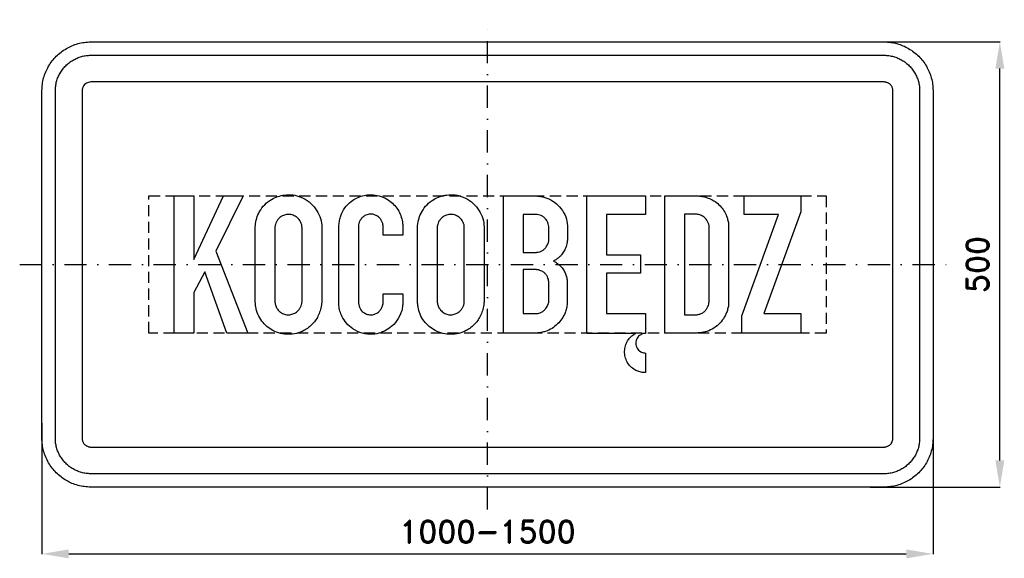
# Model space of a CAD drawing. Header units: millimetres. Extents: x -525 to 580, y -330 to 275.
import ezdxf

# ---------------------------------------------------------------- set-up
doc = ezdxf.new("R2010")
doc.units = ezdxf.units.MM
doc.header["$LTSCALE"] = 5
doc.linetypes.add('ČERCHOVANÁX2', pattern=[2, 1, -0.5, 0, -0.5])
doc.linetypes.add('ČÁRKOVANÁX2', pattern=[1.5, 1, -0.5])
doc.layers.add('Kóty', color=2, linetype='Continuous')
doc.layers.add('Značka', color=7, linetype='Continuous')
doc.styles.get("Standard").update_dxf_attribs({"font": 'romand.shx', "height": 25})
doc.dimstyles.get("Standard").update_dxf_attribs({"dimtxt": 25, "dimasz": 30, "dimexe": 0.18, "dimexo": 0.0625, "dimgap": 12.5, "dimtad": 1, "dimdec": 0, "dimzin": 0, "dimdsep": 46, "dimtxsty": 'Standard', "dimcen": 0.09, "dimadec": 0, "dimazin": 0, "dimtfac": 1, "dimtdec": 0, "dimtofl": 0, "dimtmove": 0, "dimatfit": 3, "dimfxl": 1, "dimtolj": 1, "dimtzin": 0, "dimarcsym": 0})

# ---------------------------------------------------------------- blocks, each defined once
blk = doc.blocks.new('*D0')
at = {"layer": 'Defpoints', "color": 0, "transparency": 16777216}
for p in [(423.9, 250), (575, 250), (429.3, -250)]:
    blk.add_point(p, dxfattribs=at)
at = {"layer": 'Kóty', "color": 0, "lineweight": -2, "transparency": 16777216}
for p, q in [((424, 250), (575.2, 250)), ((575, -220), (575, 220)), ((429.4, -250), (575.2, -250))]:
    blk.add_line(p, q, dxfattribs=at)
at = {"layer": 'Kóty', "color": 0, "transparency": 16777216}
for points in [[(570, 220), (580, 220), (575, 250)], [(570, -220), (580, -220), (575, -250)]]:
    blk.add_solid(points, dxfattribs=at)
at = {"layer": 'Kóty', "color": 0, "transparency": 16777216, "insert": (550, 0), "char_height": 25, "attachment_point": 5, "rotation": 90}
blk.add_mtext('\\A1;500', dxfattribs=at)
blk = doc.blocks.new('*D1')
at = {"layer": 'Defpoints', "color": 0, "transparency": 16777216}
for p in [(-500, -178.2), (500, -181.5), (500, -325)]:
    blk.add_point(p, dxfattribs=at)
at = {"layer": 'Kóty', "color": 0, "lineweight": -2, "transparency": 16777216}
for p, q in [((-500, -178.3), (-500, -325.2)), ((500, -181.5), (500, -325.2)), ((-470, -325), (470, -325))]:
    blk.add_line(p, q, dxfattribs=at)
at = {"layer": 'Kóty', "color": 0, "transparency": 16777216}
for points in [[(-470, -320), (-470, -330), (-500, -325)], [(470, -320), (470, -330), (500, -325)]]:
    blk.add_solid(points, dxfattribs=at)
at = {"layer": 'Kóty', "color": 0, "transparency": 16777216, "insert": (0, -300), "char_height": 25, "attachment_point": 5}
blk.add_mtext('\\A1;1000-1500', dxfattribs=at)

msp = doc.modelspace()

# ---------------------------------------------------------------- linework, layer by layer
at = {"layer": 'Značka', "color": 6, "linetype": 'ČERCHOVANÁX2', "ltscale": 5}
for points in [[(0, -275), (0, 275)], [(-525, 0), (525, 0)]]:
    msp.add_lwpolyline(points, dxfattribs=at)
at = {"layer": 'Značka', "color": 3}
for points in [[(-445, -250), (-445.2, -250), (-445.4, -250, -0.032179), (-452.5, -249.5, -0.035446), (-459.5, -248.1, -0.036266), (-466.3, -245.8, -0.03442), (-472.6, -242.6, -0.03372), (-478.6, -238.6, -0.034082), (-483.9, -233.9, -0.034209), (-488.6, -228.6, -0.034226), (-492.6, -222.6, -0.034044), (-495.7, -216.3, -0.03341), (-498.1, -209.5, -0.034125), (-499.5, -202.5, -0.036744), (-500, -195.4), (-500, -195.2), (-500, -195), (-500, 195), (-500, 195.2), (-500, 195.4, -0.03218), (-499.5, 202.5, -0.035442), (-498.1, 209.5, -0.036266), (-495.8, 216.3, -0.034422), (-492.6, 222.6, -0.033717), (-488.6, 228.6, -0.034087), (-483.9, 233.9, -0.034212), (-478.6, 238.6, -0.034229), (-472.6, 242.6, -0.034042), (-466.3, 245.7, -0.033412), (-459.5, 248.1, -0.034125), (-452.5, 249.5, -0.036743), (-445.4, 250), (-445.2, 250), (-445, 250), (445, 250), (445.2, 250), (445.4, 250, -0.032187), (452.5, 249.5, -0.035442), (459.5, 248.1, -0.036278), (466.3, 245.8, -0.034421), (472.6, 242.6, -0.033718), (478.6, 238.6, -0.034078), (483.9, 233.9, -0.034199), (488.6, 228.6, -0.034236), (492.6, 222.6, -0.03403), (495.8, 216.3, -0.033395), (498.1, 209.5, -0.034109), (499.5, 202.5, -0.036744), (500, 195.4), (500, 195.2), (500, 195), (500, -195), (500, -195.2), (500, -195.4, -0.032171), (499.5, -202.5, -0.03543), (498.1, -209.5, -0.036265), (495.8, -216.3, -0.03443), (492.6, -222.6, -0.033737), (488.6, -228.6, -0.034083), (483.9, -233.9, -0.034222), (478.6, -238.6, -0.034237), (472.6, -242.6, -0.034046), (466.3, -245.7, -0.033413), (459.5, -248.1, -0.034127), (452.5, -249.5, -0.036747), (445.4, -250), (445.2, -250), (445, -250), (-445, -250)], [(-445, -235), (-445.2, -235), (-445.3, -235, -0.032173), (-450.5, -234.6, -0.035442), (-455.6, -233.6, -0.036265), (-460.5, -231.9, -0.034418), (-465.1, -229.6, -0.033717), (-469.4, -226.7, -0.034083), (-473.3, -223.3, -0.03421), (-476.7, -219.4, -0.034229), (-479.6, -215.1, -0.034045), (-481.9, -210.5, -0.03341), (-483.6, -205.6, -0.034128), (-484.7, -200.5, -0.036747), (-485, -195.3), (-485, -195.2), (-485, -195), (-485, 195), (-485, 195.2), (-485, 195.3, -0.032182), (-484.6, 200.5, -0.035444), (-483.6, 205.6, -0.036268), (-481.9, 210.5, -0.034417), (-479.6, 215.1, -0.03372), (-476.7, 219.4, -0.03408), (-473.3, 223.3, -0.034215), (-469.4, 226.7, -0.034224), (-465.1, 229.6, -0.034048), (-460.5, 231.9, -0.033406), (-455.6, 233.6, -0.034129), (-450.5, 234.7, -0.036741), (-445.3, 235), (-445.2, 235), (-445, 235), (445, 235), (445.2, 235), (445.3, 235, -0.032181), (450.5, 234.6, -0.035443), (455.6, 233.6, -0.036251), (460.5, 231.9, -0.034414), (465.1, 229.6, -0.033719), (469.4, 226.7, -0.034097), (473.3, 223.3, -0.034198), (476.7, 219.4, -0.034239), (479.6, 215.1, -0.034045), (481.9, 210.5, -0.033413), (483.6, 205.6, -0.034105), (484.7, 200.5, -0.036765), (485, 195.3), (485, 195.2), (485, 195), (485, -195), (485, -195.2), (485, -195.3, -0.032156), (484.6, -200.5, -0.035441), (483.6, -205.6, -0.036281), (481.9, -210.5, -0.034404), (479.6, -215.1, -0.033705), (476.7, -219.4, -0.034081), (473.3, -223.3, -0.034218), (469.4, -226.7, -0.034218), (465.1, -229.6, -0.034029), (460.5, -231.9, -0.033411), (455.6, -233.6, -0.034128), (450.5, -234.7, -0.03674), (445.3, -235), (445.2, -235), (445, -235), (-445, -235)], [(-445, -205), (445, -205), (445, -205), (445.1, -205, 0.032172), (446.4, -204.9, 0.03542), (447.6, -204.6, 0.036244), (448.9, -204.2, 0.034467), (450, -203.6, 0.033755), (451.1, -202.9, 0.034064), (452.1, -202.1, 0.034197), (452.9, -201.1), (453.7, -200), (454.2, -198.9), (454.7, -197.6), (454.9, -196.4), (455, -195.1), (455, -195), (455, -195), (455, 195), (455, 195), (455, 195.1, 0.032183), (454.9, 196.4, 0.035401), (454.7, 197.6, 0.036386), (454.2, 198.9, 0.034341), (453.7, 200, 0.033637), (452.9, 201.1, 0.034097), (452.1, 202.1, 0.034179), (451.1, 202.9, 0.034232), (450, 203.6, 0.033994), (448.9, 204.2, 0.033453), (447.6, 204.6, 0.034124), (446.4, 204.9, 0.036758), (445.1, 205), (445, 205), (445, 205), (-445, 205), (-445, 205), (-445.1, 205), (-446.4, 204.9), (-447.6, 204.6), (-448.9, 204.2), (-450, 203.6), (-451.1, 202.9), (-452.1, 202.1), (-452.9, 201.1, 0.034261), (-453.6, 200, 0.034066), (-454.2, 198.9, 0.033414), (-454.6, 197.6, 0.034124), (-454.9, 196.4, 0.03674), (-455, 195.1), (-455, 195), (-455, 195), (-455, -195), (-455, -195), (-455, -195.1, 0.032177), (-454.9, -196.4, 0.035443), (-454.6, -197.6, 0.036259), (-454.2, -198.9, 0.034425), (-453.6, -200, 0.033722), (-452.9, -201.1, 0.034074), (-452.1, -202.1, 0.034213), (-451.1, -202.9, 0.034226), (-450, -203.6, 0.034029), (-448.9, -204.2, 0.033396), (-447.6, -204.6, 0.034151), (-446.4, -204.9, 0.036741), (-445.1, -205), (-445, -205), (-445, -205)], [(-260.6, 42.5), (-260.6, 43.1), (-260.5, 43.8, -0.051733), (-259, 51.9, -0.060089), (-255.7, 59.5, -0.071623), (-250, 67.2, -0.067964), (-242.3, 73, -0.054468), (-235.4, 76.3, -0.054174), (-227.9, 78, -0.065511), (-218.5, 78.1, -0.06822), (-209.4, 75.7, -0.076783), (-200.3, 70.4, -0.070462), (-193, 62.5, -0.068132), (-188.1, 53.9, -0.084708), (-186.1, 44.3, -0.004704), (-186.1, 43.7), (-186.1, 43), (-186.1, -42.5), (-186.1, -43.2), (-186.2, -43.8, -0.037757), (-187.4, -50.4, -0.046576), (-189.6, -56.7, -0.086539), (-196.3, -66.8, -0.087936), (-206, -74.1, -0.067419), (-214.4, -77.4, -0.062799), (-223.3, -78.4, -0.062156), (-232.4, -77.4, -0.066089), (-240.8, -74.1, -0.060309), (-247.6, -69.5, -0.055632), (-253.2, -63.5, -0.060039), (-257.7, -55.9, -0.070804), (-260.1, -47.6, -0.015083), (-260.4, -45.5, -0.007369), (-260.5, -43.4), (-260.6, -42.8), (-260.6, -42.3), (-260.6, 42.5)], [(-95.2, -33.1), (-95.2, -43.7), (-95.2, -44.2, -0.004597), (-95.2, -44.8, -0.058395), (-95.9, -50.2, -0.04352), (-97.7, -55.5, -0.074594), (-103.4, -65.1, -0.081624), (-111.7, -72.5, -0.069971), (-119.8, -76.6, -0.069174), (-128.8, -78.3, -0.086255), (-140.5, -77.1, -0.086656), (-151.1, -72.1, -0.070136), (-158.2, -66, -0.067916), (-163.3, -58.2, -0.047371), (-165.6, -52.3, -0.050891), (-166.7, -46, -0.004792), (-166.8, -45.3), (-166.8, -44.5), (-166.8, 43.3), (-166.8, 43.8), (-166.7, 44.3, -0.02564), (-166, 49.5, -0.037676), (-164.7, 54.7, -0.07824), (-160.1, 63.6, -0.077449), (-152.9, 70.9, -0.055464), (-146.9, 74.7, -0.051639), (-140.2, 77.1, -0.050433), (-133.2, 78.3, -0.052933), (-126.1, 78, -0.06598), (-117.4, 75.7, -0.064102), (-109.7, 71.3, -0.055946), (-104, 66.2, -0.058597), (-99.6, 60, -0.054984), (-96.7, 53.2, -0.050286), (-95.3, 46, -0.004114), (-95.2, 45.2), (-95.2, 44.4), (-95.2, 33), (-117.2, 33), (-117.2, 43.4), (-117.2, 44, 0.010744), (-117.3, 44.7, 0.065469), (-118.1, 47.7, 0.058071), (-119.6, 50.5, 0.075686), (-122.4, 53.5, 0.08205), (-126.1, 55.6, 0.103145), (-131.4, 56.6, 0.106124), (-136.6, 55.4, 0.080076), (-140, 53.3, 0.074147), (-142.5, 50.3, 0.056539), (-143.9, 47.5, 0.053196), (-144.7, 44.5, 0.007479), (-144.8, 43.9), (-144.8, 43.3), (-144.8, -42.5), (-144.8, -43, 0.006728), (-144.8, -43.5, 0.059865), (-144.1, -46.9, 0.064006), (-142.6, -50.1, 0.083803), (-139.7, -53.4, 0.087799), (-135.8, -55.6, 0.089764), (-131.4, -56.5, 0.089114), (-126.9, -55.9, 0.078265), (-123.3, -54.1, 0.073524), (-120.4, -51.4, 0.068922), (-118.4, -48.2, 0.069944), (-117.3, -44.5, 0.008136), (-117.2, -43.9), (-117.1, -43.4), (-117.1, -33.1), (-95.2, -33.1)], [(-78.5, 42.5), (-78.4, 43.1), (-78.4, 43.8, -0.051733), (-76.8, 51.9, -0.060089), (-73.5, 59.5, -0.071623), (-67.8, 67.2, -0.067964), (-60.2, 73, -0.054468), (-53.3, 76.3, -0.054174), (-45.8, 78, -0.065511), (-36.4, 78.1, -0.06822), (-27.3, 75.7, -0.076783), (-18.1, 70.4, -0.070462), (-10.8, 62.5, -0.068132), (-6, 53.9, -0.084708), (-4, 44.3, -0.004704), (-4, 43.7), (-3.9, 43), (-3.9, -42.5), (-4, -43.2), (-4.1, -43.8, -0.037757), (-5.2, -50.4, -0.046576), (-7.5, -56.7, -0.086539), (-14.1, -66.8, -0.087936), (-23.8, -74.1, -0.067419), (-32.2, -77.4, -0.062799), (-41.1, -78.4, -0.062156), (-50.2, -77.4, -0.066089), (-58.7, -74.1, -0.060309), (-65.5, -69.5, -0.055632), (-71.1, -63.5, -0.060039), (-75.6, -55.9, -0.070804), (-77.9, -47.6, -0.015083), (-78.2, -45.5, -0.007369), (-78.4, -43.4), (-78.4, -42.8), (-78.5, -42.3), (-78.5, 42.5)], [(17.9, -77), (17.9, 77), (55.6, 77), (56.3, 76.9), (57, 76.8, -0.025868), (61.9, 76, -0.035132), (66.7, 74.5, -0.074844), (75.3, 69.9, -0.070434), (82.4, 62.9, -0.078699), (87.8, 53.6, -0.101496), (89.6, 43.3), (89.6, 43), (89.6, 42.6), (89.6, 27.4), (89.6, 27), (89.5, 26.6, -0.015121), (89, 23.4, -0.029451), (88.2, 20.2, -0.055655), (86.1, 15.3, -0.05131), (83.1, 11, -0.037037), (80.4, 8.2, -0.038447), (77.4, 5.9, -0.014558), (75.8, 4.9, -0.004842), (74.1, 3.9, -0.003843), (75.8, 3, -0.011524), (77.4, 2, -0.042031), (81.2, -1.1, -0.047555), (84.5, -4.9, -0.052238), (87.1, -9.2, -0.055149), (88.7, -14, -0.021379), (89.1, -16.2, -0.013642), (89.4, -18.4), (89.4, -18.9), (89.5, -19.4), (89.5, -42.6), (89.4, -43.2), (89.4, -43.7, -0.035017), (88.6, -49.2, -0.042045), (87, -54.4, -0.058961), (83.5, -61, -0.05416), (78.7, -66.7, -0.057032), (72.4, -71.7, -0.059267), (65.2, -75.1, -0.034852), (60.8, -76.3, -0.036592), (56.4, -76.9, -0.006405), (55.4, -77, -0.002135), (54.4, -77), (17.9, -77)], [(177.3, -77.3), (176.8, -77.4, 0.010608), (176.2, -77.4, 0.055132), (174, -77.9, 0.055367), (171.9, -78.9, 0.068835), (169.6, -80.6, 0.068778), (167.9, -82.9, 0.068685), (166.8, -85.5, 0.068275), (166.5, -88.4, 0.068087), (166.8, -91.2, 0.068381), (167.9, -93.8, 0.068204), (169.6, -96.1, 0.066895), (171.9, -97.9, 0.055359), (174, -98.8, 0.060338), (176.2, -99.3, 0.012072), (176.8, -99.4), (177.3, -99.4), (177.3, -121.4, -0.003635), (176.1, -121.4, -0.010902), (174.8, -121.3, -0.05657), (170, -120.3, -0.05682), (165.5, -118.3, -0.070673), (160.5, -114.5, -0.070624), (156.8, -109.5, -0.07047), (154.5, -103.7, -0.070294), (153.9, -97.5, -0.069964), (154.8, -91.4, -0.068708), (157.3, -85.8, -0.056847), (160.3, -81.8, -0.061916), (164.2, -78.6, -0.012402), (165.2, -78, -0.004135), (166.3, -77.3), (111.4, -77.3), (111.4, 77), (177.3, 77), (177.3, 56.2), (133.5, 56.2), (133.5, 10.9), (171.7, 10.9), (171.7, -9.9), (133.5, -9.9), (133.5, -55.2), (177.3, -55.2), (177.3, -77.3)], [(199.1, -77), (199.1, 77), (236.3, 77), (237.3, 77, -0.005501), (238.3, 76.9, -0.040957), (243.7, 75.9, -0.03913), (249, 74, -0.051745), (255.4, 70.6, -0.055607), (261, 65.8, -0.053291), (265.3, 60.4, -0.05128), (268.4, 54.1, -0.035712), (269.8, 49.6, -0.037791), (270.6, 45), (270.6, 44.5), (270.6, 44), (270.6, -43), (270.6, -43.6, -0.003797), (270.6, -44.3, -0.036607), (269.8, -49.1, -0.038002), (268.4, -53.8, -0.062651), (264.7, -61, -0.0585), (259.3, -67.2, -0.062894), (252.3, -72.5, -0.069551), (244.1, -75.7, -0.027396), (240.6, -76.4, -0.021196), (237.1, -76.9, -0.004421), (235.9, -76.9), (234.8, -77), (199.1, -77)], [(-238.6, 41.3), (-238.6, -41.1), (-238.5, -41.6, 0.004931), (-238.5, -42.2, 0.058221), (-237.5, -46.5, 0.076978), (-235.5, -50.3, 0.089876), (-232.2, -53.7, 0.086069), (-227.8, -55.8, 0.08551), (-223, -56.5, 0.083498), (-218.3, -55.5, 0.074202), (-214.5, -53.5, 0.073683), (-211.4, -50.5, 0.055029), (-209.7, -47.8, 0.05284), (-208.6, -44.8, 0.024347), (-208.3, -43.4, 0.028182), (-208.1, -42.1, 0.00831), (-208.1, -41.6), (-208.1, -41.1), (-208.1, 41.5), (-208.2, 42.1, 0.006472), (-208.2, 42.7, 0.056566), (-209, 46.2, 0.065536), (-210.6, 49.4, 0.089016), (-213.8, 53, 0.083857), (-218.1, 55.3, 0.086281), (-223.1, 56.3, 0.086475), (-228, 55.5, 0.07759), (-232.1, 53.6, 0.081786), (-235.3, 50.5, 0.055709), (-236.9, 47.9, 0.047237), (-238, 45, 0.022196), (-238.3, 43.6, 0.025938), (-238.5, 42.2, 0.006836), (-238.6, 41.8), (-238.6, 41.3)], [(-56.4, 41.3), (-56.4, -41.1), (-56.4, -41.6, 0.004931), (-56.3, -42.2, 0.058221), (-55.4, -46.5, 0.076978), (-53.3, -50.3, 0.089876), (-50, -53.7, 0.086069), (-45.7, -55.8, 0.08551), (-40.9, -56.5, 0.083498), (-36.2, -55.5, 0.074202), (-32.4, -53.5, 0.073683), (-29.3, -50.5, 0.055029), (-27.6, -47.8, 0.05284), (-26.4, -44.8, 0.024347), (-26.1, -43.4, 0.028182), (-26, -42.1, 0.00831), (-26, -41.6), (-26, -41.1), (-26, 41.5), (-26, 42.1, 0.006472), (-26.1, 42.7, 0.056566), (-26.8, 46.2, 0.065536), (-28.4, 49.4, 0.089016), (-31.7, 53, 0.083857), (-36, 55.3, 0.086281), (-40.9, 56.3, 0.086475), (-45.9, 55.5, 0.07759), (-49.9, 53.6, 0.081786), (-53.1, 50.5, 0.055709), (-54.8, 47.9, 0.047237), (-55.8, 45, 0.022196), (-56.2, 43.6, 0.025938), (-56.4, 42.2, 0.006836), (-56.4, 41.8), (-56.4, 41.3)], [(40, 56.2), (40, 13.6), (54.2, 13.6), (54.7, 13.6, 0.004444), (55.2, 13.7, 0.046314), (58.6, 14.3, 0.070722), (61.7, 15.7, 0.065225), (64, 17.6, 0.046814), (66, 19.9, 0.031731), (67.1, 21.8, 0.037296), (68, 23.8, 0.030346), (68.5, 25.5, 0.029574), (68.8, 27.2), (68.9, 27.6), (68.9, 28), (68.9, 41.7), (68.8, 42.2), (68.8, 42.6, 0.041929), (68.1, 45.8, 0.05876), (66.9, 48.8, 0.072912), (64.6, 51.8, 0.065193), (61.6, 54.2, 0.055525), (58.9, 55.5, 0.06834), (55.9, 56.1, 0.014186), (55.2, 56.2, 0.004717), (54.4, 56.2), (40, 56.2)], [(221.2, 56.4), (221.2, -56.5), (233.9, -56.5), (234.4, -56.4), (234.8, -56.4, 0.042056), (238.3, -55.6, 0.068274), (241.5, -54.2, 0.077799), (244.5, -51.8, 0.059841), (246.6, -48.6, 0.047728), (247.9, -45.9, 0.060373), (248.5, -43, 0.008539), (248.6, -42.5), (248.6, -42), (248.6, 42.2, 0.004316), (248.6, 42.9, 0.012999), (248.6, 43.6, 0.076498), (247.8, 46.9, 0.061739), (246.1, 49.9, 0.07576), (243.1, 53.2, 0.083215), (239.2, 55.4, 0.040273), (237.2, 56.1, 0.037122), (235.1, 56.4, 0.006573), (234.6, 56.4), (234, 56.4), (221.2, 56.4)], [(40, -5.7), (40, -55.2), (53.9, -55.2), (54.3, -55.2, 0.005719), (54.8, -55.1, 0.052661), (57.8, -54.7, 0.059088), (60.6, -53.5, 0.060385), (63.2, -51.8, 0.051028), (65.4, -49.5, 0.041038), (66.9, -47.3, 0.041974), (68, -44.8, 0.027637), (68.5, -43.3, 0.033681), (68.8, -41.8, 0.008686), (68.8, -41.3), (68.9, -40.8), (68.9, -20.8, 0.003794), (68.8, -20, 0.011411), (68.8, -19.2, 0.049356), (68.3, -16.5, 0.045808), (67.3, -14, 0.059485), (65.4, -11, 0.070386), (62.8, -8.6, 0.04152), (61, -7.5, 0.026911), (58.9, -6.6, 0.023461), (57.5, -6.1, 0.044559), (56.1, -5.8, 0.020361), (55.4, -5.8, 0.006724), (54.6, -5.7), (40, -5.7)]]:
    msp.add_lwpolyline(points, format="xyb", dxfattribs=at)
at = {"layer": 'Značka', "color": 6, "linetype": 'ČÁRKOVANÁX2', "ltscale": 2.5}
msp.add_lwpolyline([(-380, -77), (-380, 77), (380, 77), (380, -77), (-380, -77)], dxfattribs=at)
at = {"layer": 'Značka', "color": 3}
for points in [[(-351.5, -77), (-351.5, 77), (-329.5, 77), (-329.5, 5.6), (-296.4, 77), (-274.2, 77), (-304.8, 15.1), (-269, -77), (-292.4, -77), (-317.2, -8.4), (-329.5, -31.5), (-329.5, -77), (-351.5, -77)], [(285.4, -77), (285.4, -57.6), (326.6, 56.3), (287.9, 56.3), (287.9, 77), (351.5, 77), (351.5, 59.1), (310.1, -54.9), (351.5, -54.9), (351.5, -77), (285.4, -77)]]:
    msp.add_lwpolyline(points, dxfattribs=at)

# ---------------------------------------------------------------- dimensions: what is measured, and where the dimension line sits
at = {"layer": 'Kóty'}
dim = msp.add_linear_dim(base=(575, 250), p1=(429.3, -250), p2=(423.9, 250), angle=90, dimstyle='Standard', dxfattribs=at)
dim.commit()
dim.dimension.update_dxf_attribs({"geometry": '*D0', "text_midpoint": (550, 0)})
dim = msp.add_linear_dim(base=(500, -325), p1=(-500, -178.2), p2=(500, -181.5), text='1000-1500', dimstyle='Standard', dxfattribs=at)
dim.commit()
dim.dimension.update_dxf_attribs({"geometry": '*D1', "text_midpoint": (0, -300)})

doc.saveas('drawing.dxf')
